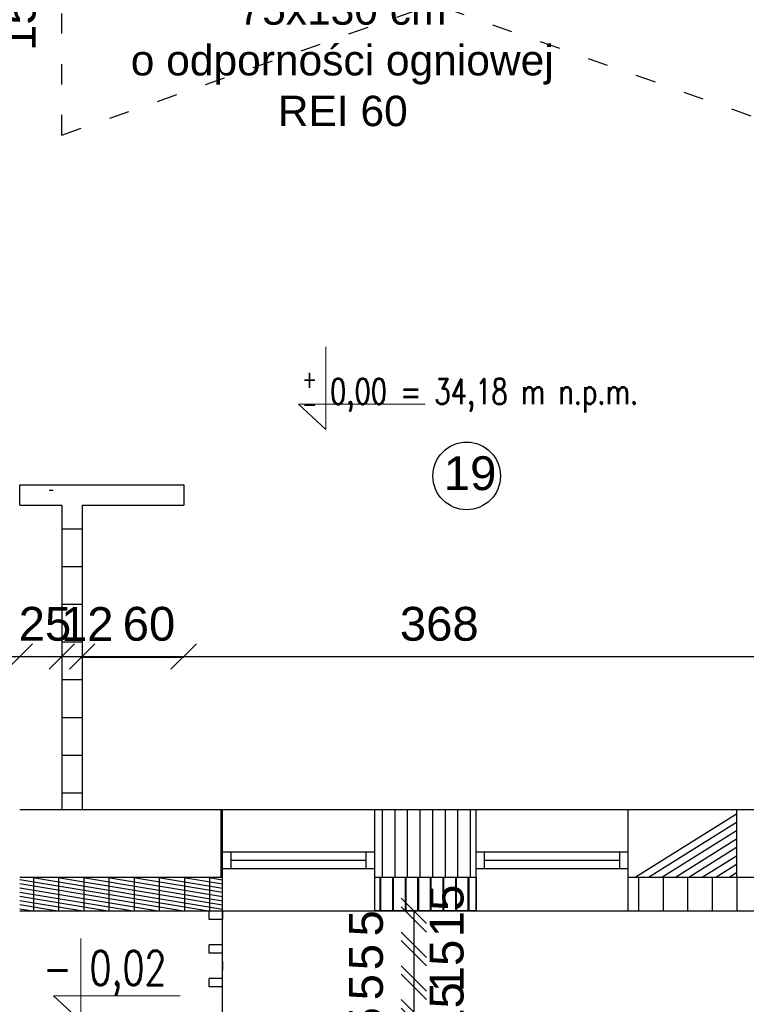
# Model space of a CAD drawing. Header units: millimetres. Extents: x 6528 to 149658, y 3342 to 12852.
# Tile 97 of 122: x 80374 to 80804, y 6990 to 7573. Entities that reach past the tile are written whole.
import ezdxf

# ---------------------------------------------------------------- set-up
doc = ezdxf.new("R2010")
doc.units = ezdxf.units.MM
doc.linetypes.add('ACAD_ISO03W100', pattern=[30, 12, -18])
doc.layers.add('&_opisy_100', color=51, linetype='Continuous', lineweight=20)
doc.styles.add('Romans', font='romans.shx', dxfattribs={"width": 0.75})
doc.styles.get("Standard").update_dxf_attribs({"font": 'arial.ttf'})
doc.dimstyles.new('ISO-25', dxfattribs={"dimtxt": 2.5, "dimasz": 2.5, "dimexe": 1.25, "dimexo": 0.625, "dimtad": 1, "dimtxsty": 'Standard', "dimcen": 2.5, "dimadec": 0, "dimazin": 0, "dimtfac": 1, "dimtmove": 0, "dimatfit": 3, "dimfxl": 1, "dimarcsym": 0})
pattern_1 = [(45, (-1177784256.190767, -935731374.6151185), (-11.22532015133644, 11.22532015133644), []), (135, (-1177784256.190767, -935731374.6151185), (-11.22532015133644, -11.22532015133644), [])]

# ---------------------------------------------------------------- blocks, each defined once
blk = doc.blocks.new('_Oblique')
at = {"color": 0, "linetype": 'ByBlock', "lineweight": -2}
blk.add_line((-0.5, -0.5), (0.5, 0.5), dxfattribs=at)
blk = doc.blocks.new('*D2604')
at = {"color": 0, "lineweight": -2, "transparency": 16777216}
blk.add_line((79326.85100715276, 6372.43297327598), (81210.85100691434, 6372.43297327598), dxfattribs=at)
at = {"layer": 'Defpoints', "color": 0, "transparency": 16777216}
for p in [(79326.85100715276, 7045.67060507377), (81210.85100691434, 7045.67060507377), (81210.85100691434, 6372.43297327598)]:
    blk.add_point(p, dxfattribs=at)
at = {"color": 0, "lineweight": -2, "transparency": 16777216, "xscale": 15, "yscale": 15, "zscale": 15, "rotation": 180}
blk.add_blockref('_Oblique', (79326.85100715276, 6372.43297327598), dxfattribs=at)
at = {"color": 0, "lineweight": -2, "transparency": 16777216, "xscale": 15, "yscale": 15, "zscale": 15}
blk.add_blockref('_Oblique', (81210.85100691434, 6372.43297327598), dxfattribs=at)
at = {"color": 0, "transparency": 16777216, "insert": (80281.07317440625, 6391.106766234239), "char_height": 20, "attachment_point": 5}
blk.add_mtext('1884', dxfattribs=at)
blk = doc.blocks.new('*D2811')
at = {"color": 0, "lineweight": -2, "transparency": 16777216}
blk.add_line((80349.20486204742, 7504.670604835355), (80349.20486204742, 7659.670604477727), dxfattribs=at)
at = {"layer": 'Defpoints', "color": 0, "transparency": 16777216}
for p in [(80349.20486204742, 7659.670604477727), (80377.41853087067, 7659.670604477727), (80398.8510047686, 7504.670604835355)]:
    blk.add_point(p, dxfattribs=at)
at = {"color": 0, "lineweight": -2, "transparency": 16777216, "xscale": 15, "yscale": 15, "zscale": 15}
for p, rotation in [((80349.20486204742, 7659.670604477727), 90), ((80349.20486204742, 7504.670604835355), 270)]:
    blk.add_blockref('_Oblique', p, dxfattribs=dict(at, rotation=rotation))
at = {"color": 0, "transparency": 16777216, "insert": (80373.41375105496, 7577.721667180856), "char_height": 20, "attachment_point": 5, "rotation": 90}
blk.add_mtext('155', dxfattribs=at)
blk = doc.blocks.new('*D2812')
at = {"color": 0, "lineweight": -2, "transparency": 16777216}
blk.add_line((80349.2048630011, 7297.670604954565), (80349.2048630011, 7504.670604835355), dxfattribs=at)
at = {"layer": 'Defpoints', "color": 0, "transparency": 16777216}
for p in [(80349.2048630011, 7504.670604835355), (80398.85100715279, 7504.670604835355), (80398.85100715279, 7297.670604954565)]:
    blk.add_point(p, dxfattribs=at)
at = {"color": 0, "lineweight": -2, "transparency": 16777216, "xscale": 15, "yscale": 15, "zscale": 15}
for p, rotation in [((80349.2048630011, 7504.670604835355), 90), ((80349.2048630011, 7297.670604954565), 270)]:
    blk.add_blockref('_Oblique', p, dxfattribs=dict(at, rotation=rotation))
at = {"color": 0, "transparency": 16777216, "insert": (80332.50905196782, 7413.721667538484), "char_height": 20, "attachment_point": 5, "rotation": 90}
blk.add_mtext('207', dxfattribs=at)
blk = doc.blocks.new('*D2901')
at = {"color": 0, "lineweight": -2, "transparency": 16777216}
blk.add_line((80163.85101502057, 7196.245447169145), (80373.85101525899, 7196.245447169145), dxfattribs=at)
at = {"layer": 'Defpoints', "color": 0, "transparency": 16777216}
for p in [(80163.85101502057, 7285.670604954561), (80373.85101525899, 7285.670604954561), (80373.85101525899, 7196.245447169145)]:
    blk.add_point(p, dxfattribs=at)
at = {"color": 0, "lineweight": -2, "transparency": 16777216, "xscale": 15, "yscale": 15, "zscale": 15, "rotation": 180}
blk.add_blockref('_Oblique', (80163.85101502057, 7196.245447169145), dxfattribs=at)
at = {"color": 0, "lineweight": -2, "transparency": 16777216, "xscale": 15, "yscale": 15, "zscale": 15}
blk.add_blockref('_Oblique', (80373.85101525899, 7196.245447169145), dxfattribs=at)
at = {"color": 0, "transparency": 16777216, "insert": (80333.9506286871, 7215.389230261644), "char_height": 20, "attachment_point": 5}
blk.add_mtext('210', dxfattribs=at)
blk = doc.blocks.new('*D2902')
at = {"color": 0, "lineweight": -2, "transparency": 16777216}
blk.add_line((80373.85101502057, 7196.245447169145), (80398.85101382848, 7196.245447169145), dxfattribs=at)
at = {"layer": 'Defpoints', "color": 0, "transparency": 16777216}
for p in [(80373.85101502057, 7285.670604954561), (80398.85101382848, 7285.670604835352), (80398.85101382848, 7196.245447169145)]:
    blk.add_point(p, dxfattribs=at)
at = {"color": 0, "lineweight": -2, "transparency": 16777216, "xscale": 15, "yscale": 15, "zscale": 15, "rotation": 180}
blk.add_blockref('_Oblique', (80373.85101502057, 7196.245447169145), dxfattribs=at)
at = {"color": 0, "lineweight": -2, "transparency": 16777216, "xscale": 15, "yscale": 15, "zscale": 15}
blk.add_blockref('_Oblique', (80398.85101382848, 7196.245447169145), dxfattribs=at)
at = {"color": 0, "transparency": 16777216, "insert": (80388.79813544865, 7215.389230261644), "char_height": 20, "attachment_point": 5}
blk.add_mtext('25', dxfattribs=at)
blk = doc.blocks.new('*D2903')
at = {"color": 0, "lineweight": -2, "transparency": 16777216}
blk.add_line((80398.85101478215, 7196.245448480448), (80410.85101525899, 7196.245448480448), dxfattribs=at)
at = {"layer": 'Defpoints', "color": 0, "transparency": 16777216}
for p in [(80398.85101478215, 7285.670606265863), (80410.85101525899, 7285.670606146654), (80410.85101525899, 7196.245448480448)]:
    blk.add_point(p, dxfattribs=at)
at = {"color": 0, "lineweight": -2, "transparency": 16777216, "xscale": 15, "yscale": 15, "zscale": 15, "rotation": 180}
blk.add_blockref('_Oblique', (80398.85101478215, 7196.245448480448), dxfattribs=at)
at = {"color": 0, "lineweight": -2, "transparency": 16777216, "xscale": 15, "yscale": 15, "zscale": 15}
blk.add_blockref('_Oblique', (80410.85101525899, 7196.245448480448), dxfattribs=at)
at = {"color": 0, "transparency": 16777216, "insert": (80413.79813521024, 7215.389231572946), "char_height": 20, "attachment_point": 5}
blk.add_mtext('12', dxfattribs=at)
blk = doc.blocks.new('*D2904')
at = {"color": 0, "lineweight": -2, "transparency": 16777216}
blk.add_line((80410.8510166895, 7196.245448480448), (80470.85101525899, 7196.245448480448), dxfattribs=at)
at = {"layer": 'Defpoints', "color": 0, "transparency": 16777216}
for p in [(80410.8510166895, 7285.670606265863), (80470.85101525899, 7285.670604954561), (80470.85101525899, 7196.245448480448)]:
    blk.add_point(p, dxfattribs=at)
at = {"color": 0, "lineweight": -2, "transparency": 16777216, "xscale": 15, "yscale": 15, "zscale": 15, "rotation": 180}
blk.add_blockref('_Oblique', (80410.8510166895, 7196.245448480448), dxfattribs=at)
at = {"color": 0, "lineweight": -2, "transparency": 16777216, "xscale": 15, "yscale": 15, "zscale": 15}
blk.add_blockref('_Oblique', (80470.85101525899, 7196.245448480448), dxfattribs=at)
at = {"color": 0, "transparency": 16777216, "insert": (80450.32443492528, 7215.389231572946), "char_height": 20, "attachment_point": 5}
blk.add_mtext('60', dxfattribs=at)
blk = doc.blocks.new('*D2905')
at = {"color": 0, "lineweight": -2, "transparency": 16777216}
blk.add_line((80470.8510166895, 7196.245448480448), (80838.85100715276, 7196.245448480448), dxfattribs=at)
at = {"layer": 'Defpoints', "color": 0, "transparency": 16777216}
for p in [(80470.8510166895, 7285.670606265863), (80838.85100715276, 7285.670604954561), (80838.85100715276, 7196.245448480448)]:
    blk.add_point(p, dxfattribs=at)
at = {"color": 0, "lineweight": -2, "transparency": 16777216, "xscale": 15, "yscale": 15, "zscale": 15, "rotation": 180}
blk.add_blockref('_Oblique', (80470.8510166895, 7196.245448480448), dxfattribs=at)
at = {"color": 0, "lineweight": -2, "transparency": 16777216, "xscale": 15, "yscale": 15, "zscale": 15}
blk.add_blockref('_Oblique', (80838.85100715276, 7196.245448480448), dxfattribs=at)
at = {"color": 0, "transparency": 16777216, "insert": (80622.04286496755, 7215.389231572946), "char_height": 20, "attachment_point": 5}
blk.add_mtext('368', dxfattribs=at)
blk = doc.blocks.new('*D2915')
at = {"color": 0, "lineweight": -2, "transparency": 16777216}
blk.add_line((80163.85100691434, 6422.43297327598), (80373.8510076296, 6422.43297327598), dxfattribs=at)
at = {"layer": 'Defpoints', "color": 0, "transparency": 16777216}
for p in [(80163.85100691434, 7045.67060507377), (80373.8510076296, 7045.670604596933), (80373.8510076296, 6422.43297327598)]:
    blk.add_point(p, dxfattribs=at)
at = {"color": 0, "lineweight": -2, "transparency": 16777216, "xscale": 15, "yscale": 15, "zscale": 15, "rotation": 180}
blk.add_blockref('_Oblique', (80163.85100691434, 6422.43297327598), dxfattribs=at)
at = {"color": 0, "lineweight": -2, "transparency": 16777216, "xscale": 15, "yscale": 15, "zscale": 15}
blk.add_blockref('_Oblique', (80373.8510076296, 6422.43297327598), dxfattribs=at)
at = {"color": 0, "transparency": 16777216, "insert": (80257.44635384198, 6441.106766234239), "char_height": 20, "attachment_point": 5}
blk.add_mtext('210', dxfattribs=at)
blk = doc.blocks.new('*D2916')
at = {"color": 0, "lineweight": -2, "transparency": 16777216}
blk.add_line((80373.8510076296, 6422.43297327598), (80493.85094897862, 6422.43297327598), dxfattribs=at)
at = {"layer": 'Defpoints', "color": 0, "transparency": 16777216}
for p in [(80373.8510076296, 7045.670604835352), (80493.85094897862, 7045.670610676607), (80493.85094897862, 6422.43297327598)]:
    blk.add_point(p, dxfattribs=at)
at = {"color": 0, "lineweight": -2, "transparency": 16777216, "xscale": 15, "yscale": 15, "zscale": 15, "rotation": 180}
blk.add_blockref('_Oblique', (80373.8510076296, 6422.43297327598), dxfattribs=at)
at = {"color": 0, "lineweight": -2, "transparency": 16777216, "xscale": 15, "yscale": 15, "zscale": 15}
blk.add_blockref('_Oblique', (80493.85094897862, 6422.43297327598), dxfattribs=at)
at = {"color": 0, "transparency": 16777216, "insert": (80438.7014190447, 6441.106766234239), "char_height": 20, "attachment_point": 5}
blk.add_mtext('120', dxfattribs=at)
blk = doc.blocks.new('*D2917')
at = {"color": 0, "lineweight": -2, "transparency": 16777216}
blk.add_line((80493.85094897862, 6422.43297327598), (80583.85100715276, 6422.43297327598), dxfattribs=at)
at = {"layer": 'Defpoints', "color": 0, "transparency": 16777216}
for p in [(80493.85094897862, 7045.670611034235), (80583.85100715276, 7045.670607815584), (80583.85100715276, 6422.43297327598)]:
    blk.add_point(p, dxfattribs=at)
at = {"color": 0, "lineweight": -2, "transparency": 16777216, "xscale": 15, "yscale": 15, "zscale": 15, "rotation": 180}
blk.add_blockref('_Oblique', (80493.85094897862, 6422.43297327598), dxfattribs=at)
at = {"color": 0, "lineweight": -2, "transparency": 16777216, "xscale": 15, "yscale": 15, "zscale": 15}
blk.add_blockref('_Oblique', (80583.85100715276, 6422.43297327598), dxfattribs=at)
at = {"color": 0, "transparency": 16777216, "insert": (80544.92239706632, 6441.106766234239), "char_height": 20, "attachment_point": 5}
blk.add_mtext('90', dxfattribs=at)
blk = doc.blocks.new('*D2918')
at = {"color": 0, "lineweight": -2, "transparency": 16777216}
blk.add_line((80583.85100715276, 6422.43297327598), (80643.85104220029, 6422.43297327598), dxfattribs=at)
at = {"layer": 'Defpoints', "color": 0, "transparency": 16777216}
for p in [(80583.85100715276, 7045.670607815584), (80643.85104220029, 7045.670607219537), (80643.85104220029, 6422.43297327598)]:
    blk.add_point(p, dxfattribs=at)
at = {"color": 0, "lineweight": -2, "transparency": 16777216, "xscale": 15, "yscale": 15, "zscale": 15, "rotation": 180}
blk.add_blockref('_Oblique', (80583.85100715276, 6422.43297327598), dxfattribs=at)
at = {"color": 0, "lineweight": -2, "transparency": 16777216, "xscale": 15, "yscale": 15, "zscale": 15}
blk.add_blockref('_Oblique', (80643.85104220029, 6422.43297327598), dxfattribs=at)
at = {"color": 0, "transparency": 16777216, "insert": (80623.8575767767, 6441.106766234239), "char_height": 20, "attachment_point": 5}
blk.add_mtext('60', dxfattribs=at)
blk = doc.blocks.new('*D2919')
at = {"color": 0, "lineweight": -2, "transparency": 16777216}
blk.add_line((80643.85104220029, 6422.43297327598), (80733.85100715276, 6422.43297327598), dxfattribs=at)
at = {"layer": 'Defpoints', "color": 0, "transparency": 16777216}
for p in [(80643.85104220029, 7045.670604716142), (80733.85100715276, 7045.670604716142), (80733.85100715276, 6422.43297327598)]:
    blk.add_point(p, dxfattribs=at)
at = {"color": 0, "lineweight": -2, "transparency": 16777216, "xscale": 15, "yscale": 15, "zscale": 15, "rotation": 180}
blk.add_blockref('_Oblique', (80643.85104220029, 6422.43297327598), dxfattribs=at)
at = {"color": 0, "lineweight": -2, "transparency": 16777216, "xscale": 15, "yscale": 15, "zscale": 15}
blk.add_blockref('_Oblique', (80733.85100715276, 6422.43297327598), dxfattribs=at)
at = {"color": 0, "transparency": 16777216, "insert": (80694.92243139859, 6441.106766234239), "char_height": 20, "attachment_point": 5}
blk.add_mtext('90', dxfattribs=at)
blk = doc.blocks.new('*D2920')
at = {"color": 0, "lineweight": -2, "transparency": 16777216}
blk.add_line((80733.85100715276, 6422.43297327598), (80850.85100715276, 6422.43297327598), dxfattribs=at)
at = {"layer": 'Defpoints', "color": 0, "transparency": 16777216}
for p in [(80733.85100715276, 7045.670604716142), (80850.85100715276, 7045.670607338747), (80850.85100715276, 6422.43297327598)]:
    blk.add_point(p, dxfattribs=at)
at = {"color": 0, "lineweight": -2, "transparency": 16777216, "xscale": 15, "yscale": 15, "zscale": 15, "rotation": 180}
blk.add_blockref('_Oblique', (80733.85100715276, 6422.43297327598), dxfattribs=at)
at = {"color": 0, "lineweight": -2, "transparency": 16777216, "xscale": 15, "yscale": 15, "zscale": 15}
blk.add_blockref('_Oblique', (80850.85100715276, 6422.43297327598), dxfattribs=at)
at = {"color": 0, "transparency": 16777216, "insert": (80792.36056606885, 6441.106766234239), "char_height": 20, "attachment_point": 5}
blk.add_mtext('117', dxfattribs=at)
blk = doc.blocks.new('*D2866')
at = {"color": 0, "lineweight": -2, "transparency": 16777216}
blk.add_line((80607.07371084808, 6985.67061413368), (80607.07371084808, 6980.670614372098), dxfattribs=at)
at = {"layer": 'Defpoints', "color": 0, "transparency": 16777216}
for p in [(80493.85098378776, 6985.67061413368), (80493.85096829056, 6980.670614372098), (80607.07371084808, 6980.670614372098)]:
    blk.add_point(p, dxfattribs=at)
at = {"color": 0, "lineweight": -2, "transparency": 16777216, "xscale": 15, "yscale": 15, "zscale": 15}
for p, rotation in [((80607.07371084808, 6985.67061413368), 90), ((80607.07371084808, 6980.670614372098), 270)]:
    blk.add_blockref('_Oblique', p, dxfattribs=dict(at, rotation=rotation))
at = {"color": 0, "transparency": 16777216, "insert": (80578.81721227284, 6980.91668201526), "char_height": 20, "attachment_point": 5, "rotation": 90}
blk.add_mtext('5', dxfattribs=at)
blk = doc.blocks.new('*D2867')
at = {"color": 0, "lineweight": -2, "transparency": 16777216}
blk.add_line((80607.0737084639, 7000.67061413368), (80607.0737084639, 6985.67061413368), dxfattribs=at)
at = {"layer": 'Defpoints', "color": 0, "transparency": 16777216}
for p in [(80493.850961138, 7000.67061413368), (80493.85096304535, 6985.67061413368), (80607.0737084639, 6985.67061413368)]:
    blk.add_point(p, dxfattribs=at)
at = {"color": 0, "lineweight": -2, "transparency": 16777216, "xscale": 15, "yscale": 15, "zscale": 15}
for p, rotation in [((80607.0737084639, 7000.67061413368), 90), ((80607.0737084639, 6985.67061413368), 270)]:
    blk.add_blockref('_Oblique', p, dxfattribs=dict(at, rotation=rotation))
at = {"color": 0, "transparency": 16777216, "insert": (80626.51785128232, 6987.987598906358), "char_height": 20, "attachment_point": 5, "rotation": 90}
blk.add_mtext('15', dxfattribs=at)
blk = doc.blocks.new('*D2868')
at = {"color": 0, "lineweight": -2, "transparency": 16777216}
blk.add_line((80607.07370369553, 7005.670613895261), (80607.07370369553, 7000.67061413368), dxfattribs=at)
at = {"layer": 'Defpoints', "color": 0, "transparency": 16777216}
for p in [(80493.85092084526, 7005.670613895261), (80493.850961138, 7000.67061413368), (80607.07370369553, 7000.67061413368)]:
    blk.add_point(p, dxfattribs=at)
at = {"color": 0, "lineweight": -2, "transparency": 16777216, "xscale": 15, "yscale": 15, "zscale": 15}
for p, rotation in [((80607.07370369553, 7005.670613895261), 90), ((80607.07370369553, 7000.67061413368), 270)]:
    blk.add_blockref('_Oblique', p, dxfattribs=dict(at, rotation=rotation))
at = {"color": 0, "transparency": 16777216, "insert": (80578.81720512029, 7000.552336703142), "char_height": 20, "attachment_point": 5, "rotation": 90}
blk.add_mtext('5', dxfattribs=at)
blk = doc.blocks.new('*D2869')
at = {"color": 0, "lineweight": -2, "transparency": 16777216}
blk.add_line((80607.07366626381, 7020.670611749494), (80607.07366626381, 7005.670613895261), dxfattribs=at)
at = {"layer": 'Defpoints', "color": 0, "transparency": 16777216}
for p in [(80493.85092108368, 7020.670611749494), (80493.85092084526, 7005.670613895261), (80607.07366626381, 7005.670613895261)]:
    blk.add_point(p, dxfattribs=at)
at = {"color": 0, "lineweight": -2, "transparency": 16777216, "xscale": 15, "yscale": 15, "zscale": 15}
for p, rotation in [((80607.07366626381, 7020.670611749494), 90), ((80607.07366626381, 7005.670613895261), 270)]:
    blk.add_blockref('_Oblique', p, dxfattribs=dict(at, rotation=rotation))
at = {"color": 0, "transparency": 16777216, "insert": (80626.51780908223, 7013.096177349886), "char_height": 20, "attachment_point": 5, "rotation": 90}
blk.add_mtext('15', dxfattribs=at)
blk = doc.blocks.new('*D2870')
at = {"color": 0, "lineweight": -2, "transparency": 16777216}
blk.add_line((80607.07366054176, 7025.670611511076), (80607.07366054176, 7020.670611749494), dxfattribs=at)
at = {"layer": 'Defpoints', "color": 0, "transparency": 16777216}
for p in [(80493.85092108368, 7025.670611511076), (80493.85091893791, 7020.670611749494), (80607.07366054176, 7020.670611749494)]:
    blk.add_point(p, dxfattribs=at)
at = {"color": 0, "lineweight": -2, "transparency": 16777216, "xscale": 15, "yscale": 15, "zscale": 15}
for p, rotation in [((80607.07366054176, 7025.670611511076), 90), ((80607.07366054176, 7020.670611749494), 270)]:
    blk.add_blockref('_Oblique', p, dxfattribs=dict(at, rotation=rotation))
at = {"color": 0, "transparency": 16777216, "insert": (80578.8171629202, 7018.352102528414), "char_height": 20, "attachment_point": 5, "rotation": 90}
blk.add_mtext('5', dxfattribs=at)
blk = doc.blocks.new('*D2871')
at = {"color": 0, "lineweight": -2, "transparency": 16777216}
blk.add_line((80607.07369320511, 7040.670611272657), (80607.07369320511, 7025.670613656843), dxfattribs=at)
at = {"layer": 'Defpoints', "color": 0, "transparency": 16777216}
for p in [(80493.85094897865, 7040.670611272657), (80493.85094874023, 7025.670613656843), (80607.07369320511, 7025.670613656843)]:
    blk.add_point(p, dxfattribs=at)
at = {"color": 0, "lineweight": -2, "transparency": 16777216, "xscale": 15, "yscale": 15, "zscale": 15}
for p, rotation in [((80607.07369320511, 7040.670611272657), 90), ((80607.07369320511, 7025.670613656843), 270)]:
    blk.add_blockref('_Oblique', p, dxfattribs=dict(at, rotation=rotation))
at = {"color": 0, "transparency": 16777216, "insert": (80626.5178369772, 7045.670613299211), "char_height": 20, "attachment_point": 5, "rotation": 90}
blk.add_mtext('15', dxfattribs=at)
blk = doc.blocks.new('*D2872')
at = {"color": 0, "lineweight": -2, "transparency": 16777216}
blk.add_line((80607.0736879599, 7045.670611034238), (80607.0736879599, 7040.670611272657), dxfattribs=at)
at = {"layer": 'Defpoints', "color": 0, "transparency": 16777216}
for p in [(80493.85094897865, 7045.670611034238), (80493.85094683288, 7040.670611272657), (80607.0736879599, 7040.670611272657)]:
    blk.add_point(p, dxfattribs=at)
at = {"color": 0, "lineweight": -2, "transparency": 16777216, "xscale": 15, "yscale": 15, "zscale": 15}
for p, rotation in [((80607.0736879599, 7045.670611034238), 90), ((80607.0736879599, 7040.670611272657), 270)]:
    blk.add_blockref('_Oblique', p, dxfattribs=dict(at, rotation=rotation))
at = {"color": 0, "transparency": 16777216, "insert": (80578.81719081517, 7038.352102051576), "char_height": 20, "attachment_point": 5, "rotation": 90}
blk.add_mtext('5', dxfattribs=at)

msp = doc.modelspace()

# ---------------------------------------------------------------- hatches: boundary and pattern name
h = msp.add_hatch()
h.set_pattern_fill('ANSI31', color=256, scale=5)
h.set_pattern_definition([(45, (-1177784276.190767, -935731374.6151185), (-11.22532015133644, 11.22532015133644), [])])
h.paths.add_polyline_path([(80850.85100715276, 7539.670604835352), (80838.85100715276, 7539.670604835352), (80838.85100715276, 7105.670604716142), (80850.85100715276, 7105.670604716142)])
h.paths.add_polyline_path([(80470.85101525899, 7297.670604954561), (80373.85101525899, 7297.670604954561), (80373.85101525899, 7285.670604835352), (80398.85101502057, 7285.670604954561), (80398.85101525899, 7105.670604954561), (80410.85101525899, 7105.670604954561), (80410.85101525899, 7285.670604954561), (80470.85101525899, 7285.670604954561)])
h = msp.add_hatch()
h.set_pattern_fill('ANSI37', color=256, scale=5)
h.set_pattern_definition(pattern_1)
h.paths.add_polyline_path([(79346.85100691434, 7270.670604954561), (79341.85100691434, 7270.670604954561), (79301.85100691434, 7270.670604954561), (79239.85100691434, 7270.670604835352), (79239.85100691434, 7250.670604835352), (79326.85100715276, 7250.670604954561), (79326.85100691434, 7045.67060507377), (79446.85100715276, 7045.67060507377), (79446.85100715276, 7065.670604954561), (79386.85100715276, 7065.670604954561), (79346.85100691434, 7065.670604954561)])
h.paths.add_polyline_path([(79596.85100715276, 7065.670604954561), (79536.85100715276, 7065.670604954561), (79536.85100715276, 7045.67060507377), (79596.85100715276, 7045.67060507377)])
h.paths.add_polyline_path([(79803.85100715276, 7065.670604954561), (79686.85100715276, 7065.670604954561), (79686.85100715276, 7045.67060507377), (79686.85100739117, 7045.67060507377), (79803.85100715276, 7045.67060519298)])
h.paths.add_polyline_path([(79953.85100715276, 7065.670604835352), (79893.85100715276, 7065.670604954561), (79893.85100715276, 7045.67060507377), (79953.85100715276, 7045.670604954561)])
h.paths.add_polyline_path([(80163.85100715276, 7065.670604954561), (80043.85100715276, 7065.670604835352), (80043.85100715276, 7045.670604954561), (80163.85100715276, 7045.67060507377)])
h.paths.add_polyline_path([(80493.85100715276, 7065.670604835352), (80373.85100715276, 7065.670604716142), (80373.85100715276, 7045.670604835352), (80493.85100715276, 7045.670604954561)])
h.paths.add_polyline_path([(80850.85100715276, 7065.670604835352), (80733.85100715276, 7065.670604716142), (80733.85100715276, 7045.670607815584), (80733.85104172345, 7045.670607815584), (80850.85100715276, 7045.670604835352)])
h = msp.add_hatch()
h.set_pattern_fill('ANSI31', color=256, scale=5)
h.set_pattern_definition([(45, (-1177786884.729524, -935731374.6151185), (-11.22532015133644, 11.22532015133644), [])])
h.paths.add_polyline_path([(80583.85100715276, 7105.670604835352), (80583.85100715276, 7065.670604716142), (80643.85100715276, 7065.670604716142), (80643.85100715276, 7105.670604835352)])
h.paths.add_polyline_path([(80733.85100715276, 7105.670604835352), (80733.85100715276, 7065.670604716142), (80797.85101525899, 7065.670604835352), (80797.85101525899, 7105.670604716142)])
h.paths.add_polyline_path([(80493.85100715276, 7105.67060507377), (80493.85100691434, 7105.67060507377), (80492.85101525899, 7105.67060507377), (80492.85101525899, 7065.670604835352), (80493.85100715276, 7065.670604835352)])
h.paths.add_polyline_path([(80415.9732281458, 7104.30379677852), (80720.46504252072, 7104.30379677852), (80720.46504252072, 7210.726034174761), (80415.9732281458, 7210.726034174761)], flags=9)
h = msp.add_hatch()
h.set_pattern_fill('ANSI37', color=256, scale=5)
h.set_pattern_definition(pattern_1)
h.paths.add_polyline_path([(80643.85100715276, 7065.670604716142), (80583.85100715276, 7065.670604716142), (80583.85100715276, 7045.670607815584), (80643.85100715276, 7045.670607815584)])
h.paths.add_polyline_path([(80647.30912916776, 7016.381939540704), (80647.30912916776, 7057.459702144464), (80606.09494083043, 7057.459702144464), (80606.09494083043, 7016.381939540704)], flags=9)

# ---------------------------------------------------------------- linework, layer by layer
at = {"layer": '&_opisy_100', "color": 0}
for points in [[(80554.91415159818, 7379.421275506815), (80554.91415159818, 7330.424359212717), (80538.85100691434, 7345.457456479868), (80613.72190992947, 7345.457456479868)], [(80409.95692412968, 7029.386437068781), (80409.95692412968, 6980.389520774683), (80393.89377968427, 6995.422618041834), (80468.76468246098, 6995.422618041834)]]:
    msp.add_lwpolyline(points, dxfattribs=at)
at = {"linetype": 'ACAD_ISO03W100'}
for p, q in [((80398.85100715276, 7504.670604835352), (80398.85100715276, 7659.670604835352)), ((80398.85100715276, 7504.670604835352), (80838.85100715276, 7659.670604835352)), ((80398.85100715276, 7659.670604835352), (80838.85100715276, 7504.670604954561))]:
    msp.add_line(p, q, dxfattribs=at)
at = {"lineweight": 30}
for p, q in [((80373.85101525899, 7297.670604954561), (80470.85101525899, 7297.670604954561)), ((80373.85101525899, 7285.670604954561), (80373.85101525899, 7297.670604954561)), ((80470.85101525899, 7297.670604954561), (80470.85101525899, 7285.670604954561)), ((80373.85101525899, 7285.670604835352), (80398.85101502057, 7285.670604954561)), ((80398.85101502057, 7285.670604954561), (80398.85101525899, 7105.67060507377)), ((80410.85101525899, 7285.670604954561), (80410.85101525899, 7105.67060507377)), ((80410.85101525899, 7285.670604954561), (80470.85101525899, 7285.670604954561)), ((80373.85100715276, 7105.670604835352), (80493.85100691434, 7105.67060507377)), ((80492.85101525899, 7105.670604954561), (80492.85101525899, 7065.670604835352)), ((80493.85100715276, 7045.67060507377), (80493.85100715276, 7105.670604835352)), ((80583.85100715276, 7045.67060507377), (80583.85100715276, 7105.670604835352)), ((80583.85100715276, 7105.670604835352), (80643.85100715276, 7105.670604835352)), ((80643.85100715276, 7045.67060507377), (80643.85100715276, 7105.670604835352)), ((80733.85100715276, 7105.670604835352), (80850.85100715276, 7105.670604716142)), ((80733.85100715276, 7045.67060507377), (80733.85100715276, 7105.670604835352)), ((80797.85101525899, 7105.670604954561), (80797.85101525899, 7065.670604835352)), ((80373.8510076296, 7065.670604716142), (80493.85100739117, 7065.670604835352)), ((80583.8510076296, 7065.670604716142), (80643.85100715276, 7065.670604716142)), ((80733.85100715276, 7065.670604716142), (80850.85100715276, 7065.670604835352)), ((80373.8510076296, 7045.670604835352), (80493.85100739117, 7045.670604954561)), ((80485.85098378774, 7040.670613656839), (80485.85098378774, 7045.67061353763)), ((80493.85100715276, 6835.670604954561), (80493.85100715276, 7045.67060519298)), ((80493.85100715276, 7045.67060519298), (80493.85100715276, 7040.67060519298)), ((80583.8510076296, 7045.670604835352), (80643.85100691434, 7045.670604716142)), ((80733.85100715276, 7045.670604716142), (80850.85100715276, 7045.670604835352)), ((80493.85098378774, 7040.670613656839), (80485.85098378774, 7040.670613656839)), ((80493.85098378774, 7025.670613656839), (80485.85098378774, 7025.670613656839)), ((80485.85098378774, 7020.670613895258), (80485.85098378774, 7025.670613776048)), ((80493.85098378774, 7020.670613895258), (80485.85098378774, 7020.670613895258)), ((80493.85100715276, 7015.670605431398), (80493.85100715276, 7010.670605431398)), ((80493.85098378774, 7005.670613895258), (80485.85098378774, 7005.670613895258)), ((80485.85098378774, 7000.670614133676), (80485.85098378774, 7005.670614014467)), ((80493.85098378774, 7000.670614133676), (80485.85098378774, 7000.670614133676))]:
    msp.add_line(p, q, dxfattribs=at)
for p, q in [((80391.24584381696, 7294.670604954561), (80393.74584381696, 7294.670604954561)), ((80470.85101525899, 7195.670604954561), (80410.85101525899, 7195.670604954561)), ((80493.85100691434, 7105.67060507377), (80583.85100691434, 7105.67060507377)), ((80643.85104172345, 7105.670607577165), (80733.85104172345, 7105.670607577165)), ((80493.85100691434, 7080.670605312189), (80583.85100691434, 7080.670605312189)), ((80498.85100691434, 7070.670605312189), (80498.85100691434, 7080.670605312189)), ((80578.85100691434, 7070.670605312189), (80578.85100691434, 7080.670605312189)), ((80643.85104172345, 7080.670607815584), (80733.85104172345, 7080.670607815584)), ((80648.85104172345, 7070.670607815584), (80648.85104172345, 7080.670607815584)), ((80728.85104172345, 7070.670607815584), (80728.85104172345, 7080.670607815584)), ((80498.85100691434, 7075.670605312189), (80578.85100691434, 7075.670605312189)), ((80648.85104172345, 7075.670607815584), (80728.85104172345, 7075.670607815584)), ((80493.85100691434, 7070.670605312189), (80583.85100691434, 7070.670605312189)), ((80493.85100691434, 7070.670605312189), (80498.85100691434, 7070.670605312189)), ((80643.85104172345, 7070.670607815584), (80733.85104172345, 7070.670607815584)), ((80643.85104172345, 7070.670607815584), (80648.85104172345, 7070.670607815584)), ((80493.85100691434, 7045.670605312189), (80583.85100691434, 7045.670605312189)), ((80643.85104172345, 7045.670607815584), (80733.85104172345, 7045.670607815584))]:
    msp.add_line(p, q)
msp.add_lwpolyline([(80583.8510076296, 7065.670604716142), (80643.85100715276, 7065.670604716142), (80643.85104172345, 7045.670607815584), (80583.85100715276, 7045.670607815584), (80583.85100715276, 7065.670604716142)])
msp.add_circle((80638.26092712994, 7303.014630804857), 20)

# ---------------------------------------------------------------- texts
at = {"layer": '&_opisy_100', "color": 0, "width": 420.6382812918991, "attachment_point": 1, "rotation": 359.99999780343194, "style": 'Romans'}
for s, insert, char_height in [('\\A1;{\\H0.7x;\\S+^ -;} 0,00 = 34,18 m n.p.m.', (80540.93477575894, 7365.589068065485), 15), ('\\A1;- 0,02', (80387.77020757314, 7022.081179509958), 20.25)]:
    msp.add_mtext(s, dxfattribs=dict(at, insert=insert, char_height=char_height))
at = {"attachment_point": 1}
for s, width, insert, char_height in [('\\pi37.22769;Wyłaz ze schodami \\P\\pi39.8;składanymi o wym. \\P\\pi84.42551;75x130 cm \\P\\pi20.68881;o odporności ogniowej \\P\\pi107.67448;REI 60', 289.0433739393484, (80418.85162561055, 7647.96928561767), 18), ('19', 68.36028754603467, (80624.7464334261, 7314.638524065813), 20)]:
    msp.add_mtext_dynamic_manual_height_columns(s, width=width, gutter_width=12.5, heights=[0], dxfattribs=dict(at, insert=insert, char_height=char_height))

# ---------------------------------------------------------------- dimensions: what is measured, and where the dimension line sits
for base, p1, p2, picture, middle in [((80349.20486204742, 7659.670604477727), (80398.85100476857, 7504.670604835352), (80377.41853087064, 7659.670604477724), '*D2811', (80373.41375105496, 7577.721667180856)), ((80349.2048630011, 7504.670604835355), (80398.85100715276, 7297.670604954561), (80398.85100715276, 7504.670604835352), '*D2812', (80332.50905196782, 7413.721667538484)), ((80607.07369320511, 7025.670613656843), (80493.85094897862, 7040.670611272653), (80493.8509487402, 7025.670613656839), '*D2871', (80626.5178369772, 7045.670613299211)), ((80607.0736879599, 7040.670611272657), (80493.85094897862, 7045.670611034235), (80493.85094683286, 7040.670611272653), '*D2872', (80578.81719081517, 7038.352102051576)), ((80607.07366054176, 7020.670611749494), (80493.85092108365, 7025.670611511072), (80493.85091893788, 7020.67061174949), '*D2870', (80578.8171629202, 7018.352102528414)), ((80607.07366626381, 7005.670613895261), (80493.85092108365, 7020.67061174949), (80493.85092084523, 7005.670613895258), '*D2869', (80626.51780908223, 7013.096177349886)), ((80607.07370369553, 7000.67061413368), (80493.85092084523, 7005.670613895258), (80493.85096113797, 7000.670614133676), '*D2868', (80578.81720512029, 7000.552336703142)), ((80607.0737084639, 6985.67061413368), (80493.85096113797, 7000.670614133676), (80493.85096304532, 6985.670614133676), '*D2867', (80626.51785128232, 6987.987598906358)), ((80607.07371084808, 6980.670614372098), (80493.85098378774, 6985.670614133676), (80493.85096829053, 6980.670614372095), '*D2866', (80578.81721227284, 6980.91668201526))]:
    dim = msp.add_linear_dim(base=base, p1=p1, p2=p2, angle=90, dimstyle='ISO-25', override={"dimtxt": 20, "dimasz": 15, "dimblk1": 'Oblique', "dimblk2": 'Oblique', "dimsah": 1, "dimse1": 1, "dimse2": 1, "dimtmove": 2})
    dim.commit()
    dim.dimension.update_dxf_attribs({"geometry": picture, "text_midpoint": middle, "dimtype": 160})
for base, p1, p2, picture, middle in [((80373.85101525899, 7196.245447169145), (80163.85101502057, 7285.670604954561), (80373.85101525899, 7285.670604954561), '*D2901', (80333.9506286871, 7215.389230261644)), ((80398.85101382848, 7196.245447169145), (80373.85101502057, 7285.670604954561), (80398.85101382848, 7285.670604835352), '*D2902', (80388.79813544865, 7215.389230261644)), ((80410.85101525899, 7196.245448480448), (80398.85101478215, 7285.670606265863), (80410.85101525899, 7285.670606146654), '*D2903', (80413.79813521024, 7215.389231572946)), ((80470.85101525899, 7196.245448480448), (80410.8510166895, 7285.670606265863), (80470.85101525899, 7285.670604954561), '*D2904', (80450.32443492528, 7215.389231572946)), ((80838.85100715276, 7196.245448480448), (80470.8510166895, 7285.670606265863), (80838.85100715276, 7285.670604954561), '*D2905', (80622.04286496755, 7215.389231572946)), ((81210.85100691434, 6372.43297327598), (79326.85100715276, 7045.67060507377), (81210.85100691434, 7045.67060507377), '*D2604', (80281.07317440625, 6391.106766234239)), ((80373.8510076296, 6422.43297327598), (80163.85100691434, 7045.67060507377), (80373.8510076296, 7045.670604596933), '*D2915', (80257.44635384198, 6441.106766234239)), ((80493.85094897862, 6422.43297327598), (80373.8510076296, 7045.670604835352), (80493.85094897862, 7045.670610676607), '*D2916', (80438.7014190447, 6441.106766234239)), ((80583.85100715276, 6422.43297327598), (80493.85094897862, 7045.670611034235), (80583.85100715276, 7045.670607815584), '*D2917', (80544.92239706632, 6441.106766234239)), ((80643.85104220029, 6422.43297327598), (80583.85100715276, 7045.670607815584), (80643.85104220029, 7045.670607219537), '*D2918', (80623.8575767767, 6441.106766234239)), ((80733.85100715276, 6422.43297327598), (80643.85104220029, 7045.670604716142), (80733.85100715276, 7045.670604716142), '*D2919', (80694.92243139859, 6441.106766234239)), ((80850.85100715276, 6422.43297327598), (80733.85100715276, 7045.670604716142), (80850.85100715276, 7045.670607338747), '*D2920', (80792.36056606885, 6441.106766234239))]:
    dim = msp.add_linear_dim(base=base, p1=p1, p2=p2, dimstyle='ISO-25', override={"dimtxt": 20, "dimasz": 15, "dimblk1": 'Oblique', "dimblk2": 'Oblique', "dimsah": 1, "dimse1": 1, "dimse2": 1, "dimtmove": 2})
    dim.commit()
    dim.dimension.update_dxf_attribs({"geometry": picture, "text_midpoint": middle, "dimtype": 160})

doc.saveas('drawing.dxf')
